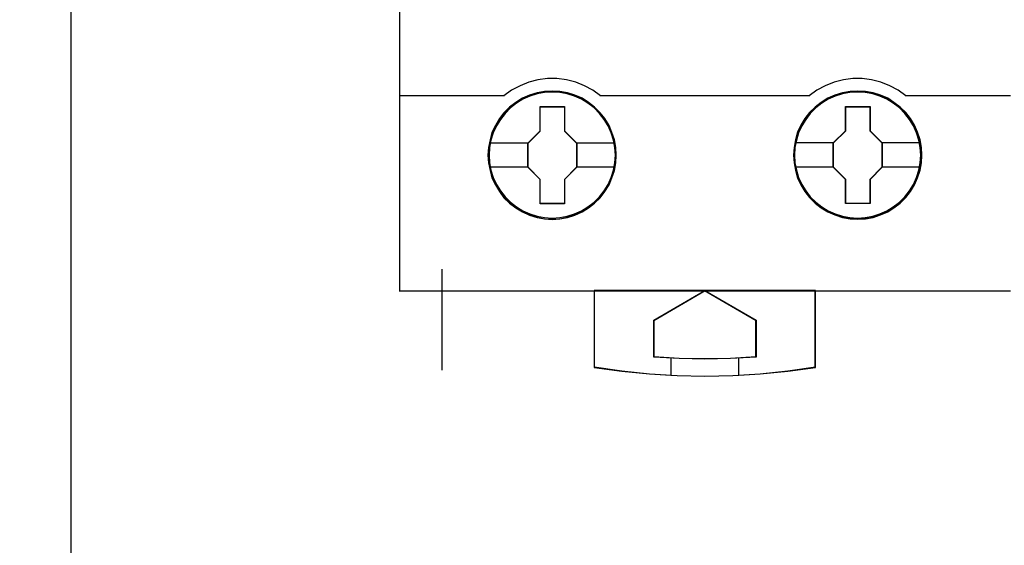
# Model space of a CAD drawing. Header units: millimetres. Extents: x 18084 to 52399, y 38174 to 56392.
# Tile 252 of 256: x 25858 to 25916, y 53799 to 53830. Entities that reach past the tile are written whole.
import ezdxf

# ---------------------------------------------------------------- set-up
doc = ezdxf.new("R2010")
doc.units = ezdxf.units.MM
doc.header["$LTSCALE"] = 100
for name, color, linetype in [('45', 7, 'Continuous'), ('5', 7, 'Continuous'), ('el - schemat', 7, 'Continuous')]:
    doc.layers.add(name, color=color, linetype=linetype)

msp = doc.modelspace()

# ---------------------------------------------------------------- linework, layer by layer
at = {"layer": '45', "color": 139}
for p, q in [((25888.828, 53826.42), (25888.29, 53826.277)), ((25889.393, 53826.494), (25888.828, 53826.42)), ((25889.947, 53826.494), (25889.393, 53826.494)), ((25890.501, 53826.42), (25889.947, 53826.494)), ((25891.05, 53826.277), (25890.501, 53826.42)), ((25906.843, 53826.42), (25906.295, 53826.277)), ((25907.392, 53826.494), (25906.843, 53826.42)), ((25907.946, 53826.494), (25907.392, 53826.494)), ((25908.5, 53826.42), (25907.946, 53826.494)), ((25909.049, 53826.277), (25908.5, 53826.42)), ((25887.271, 53825.805), (25886.822, 53825.469)), ((25887.769, 53826.072), (25887.271, 53825.805)), ((25888.29, 53826.277), (25887.769, 53826.072)), ((25891.565, 53826.072), (25891.05, 53826.277)), ((25892.069, 53825.805), (25891.565, 53826.072)), ((25892.518, 53825.469), (25892.069, 53825.805)), ((25905.275, 53825.805), (25904.826, 53825.469)), ((25905.768, 53826.072), (25905.275, 53825.805)), ((25906.295, 53826.277), (25905.768, 53826.072)), ((25909.57, 53826.072), (25909.049, 53826.277)), ((25910.058, 53825.805), (25909.57, 53826.072)), ((25910.518, 53825.469), (25910.058, 53825.805)), ((25880.646, 53825.504), (25886.856, 53825.504)), ((25887.942, 53825.272), (25887.555, 53825.04)), ((25888.346, 53825.454), (25887.942, 53825.272)), ((25888.778, 53825.587), (25888.346, 53825.454)), ((25889.221, 53825.669), (25888.778, 53825.587)), ((25889.669, 53825.697), (25889.221, 53825.669)), ((25890.117, 53825.669), (25889.669, 53825.697)), ((25890.554, 53825.587), (25890.117, 53825.669)), ((25890.986, 53825.454), (25890.554, 53825.587)), ((25891.39, 53825.272), (25890.986, 53825.454)), ((25891.777, 53825.04), (25891.39, 53825.272)), ((25892.484, 53825.504), (25898.68, 53825.504)), ((25898.645, 53825.504), (25904.861, 53825.504)), ((25905.947, 53825.272), (25905.565, 53825.04)), ((25906.356, 53825.454), (25905.947, 53825.272)), ((25906.777, 53825.587), (25906.356, 53825.454)), ((25907.225, 53825.669), (25906.777, 53825.587)), ((25907.673, 53825.697), (25907.225, 53825.669)), ((25908.121, 53825.669), (25907.673, 53825.697)), ((25908.564, 53825.587), (25908.121, 53825.669)), ((25908.985, 53825.454), (25908.564, 53825.587)), ((25909.394, 53825.272), (25908.985, 53825.454)), ((25909.776, 53825.04), (25909.394, 53825.272)), ((25910.483, 53825.504), (25916.696, 53825.504)), ((25887.201, 53824.763), (25886.891, 53824.443)), ((25887.555, 53825.04), (25887.201, 53824.763)), ((25892.137, 53824.763), (25891.777, 53825.04)), ((25892.447, 53824.443), (25892.137, 53824.763)), ((25905.211, 53824.763), (25904.884, 53824.443)), ((25905.565, 53825.04), (25905.211, 53824.763)), ((25910.136, 53824.763), (25909.776, 53825.04)), ((25910.451, 53824.443), (25910.136, 53824.763)), ((25886.614, 53824.089), (25886.376, 53823.708)), ((25886.891, 53824.443), (25886.614, 53824.089)), ((25892.734, 53824.089), (25892.447, 53824.443)), ((25892.961, 53823.708), (25892.734, 53824.089)), ((25904.618, 53824.089), (25904.381, 53823.708)), ((25904.884, 53824.443), (25904.618, 53824.089)), ((25910.728, 53824.089), (25910.451, 53824.443)), ((25910.96, 53823.708), (25910.728, 53824.089)), ((25886.376, 53823.708), (25886.188, 53823.299)), ((25893.149, 53823.299), (25892.961, 53823.708)), ((25904.381, 53823.708), (25904.192, 53823.299)), ((25911.143, 53823.299), (25910.96, 53823.708)), ((25886.055, 53822.873), (25885.978, 53822.431)), ((25886.188, 53823.299), (25886.055, 53822.873)), ((25893.271, 53822.873), (25893.149, 53823.299)), ((25893.36, 53822.431), (25893.271, 53822.873)), ((25904.071, 53822.873), (25903.982, 53822.431)), ((25904.192, 53823.299), (25904.071, 53822.873)), ((25911.276, 53822.873), (25911.143, 53823.299)), ((25911.364, 53822.431), (25911.276, 53822.873)), ((25885.978, 53822.431), (25885.945, 53821.978)), ((25893.393, 53821.978), (25893.36, 53822.431)), ((25903.982, 53822.431), (25903.949, 53821.978)), ((25911.392, 53821.978), (25911.364, 53822.431)), ((25885.945, 53821.978), (25885.978, 53821.536)), ((25893.36, 53821.536), (25893.393, 53821.978)), ((25893.393, 53821.978), (25893.393, 53821.978)), ((25903.949, 53821.978), (25903.982, 53821.536)), ((25911.364, 53821.536), (25911.392, 53821.978)), ((25911.392, 53821.978), (25911.392, 53821.978)), ((25885.978, 53821.536), (25886.055, 53821.094)), ((25886.055, 53821.094), (25886.188, 53820.668)), ((25893.149, 53820.668), (25893.271, 53821.094)), ((25893.271, 53821.094), (25893.36, 53821.536)), ((25903.982, 53821.536), (25904.071, 53821.094)), ((25904.071, 53821.094), (25904.192, 53820.668)), ((25911.143, 53820.668), (25911.276, 53821.094)), ((25911.276, 53821.094), (25911.364, 53821.536)), ((25886.188, 53820.668), (25886.376, 53820.254)), ((25892.961, 53820.254), (25893.149, 53820.668)), ((25904.192, 53820.668), (25904.381, 53820.254)), ((25910.96, 53820.254), (25911.143, 53820.668)), ((25886.376, 53820.254), (25886.614, 53819.873)), ((25892.734, 53819.873), (25892.961, 53820.254)), ((25904.381, 53820.254), (25904.618, 53819.873)), ((25910.728, 53819.873), (25910.96, 53820.254)), ((25886.614, 53819.873), (25886.891, 53819.524)), ((25886.891, 53819.524), (25887.201, 53819.204)), ((25892.137, 53819.204), (25892.447, 53819.524)), ((25892.447, 53819.524), (25892.734, 53819.873)), ((25904.618, 53819.873), (25904.884, 53819.524)), ((25904.884, 53819.524), (25905.211, 53819.204)), ((25910.136, 53819.204), (25910.451, 53819.524)), ((25910.451, 53819.524), (25910.728, 53819.873)), ((25887.201, 53819.204), (25887.555, 53818.928)), ((25887.555, 53818.928), (25887.942, 53818.696)), ((25891.39, 53818.696), (25891.777, 53818.928)), ((25891.777, 53818.928), (25892.137, 53819.204)), ((25905.211, 53819.204), (25905.565, 53818.928)), ((25905.565, 53818.928), (25905.947, 53818.696)), ((25909.394, 53818.696), (25909.776, 53818.928)), ((25909.776, 53818.928), (25910.136, 53819.204)), ((25887.942, 53818.696), (25888.346, 53818.513)), ((25888.346, 53818.513), (25888.778, 53818.381)), ((25888.778, 53818.381), (25889.221, 53818.298)), ((25889.221, 53818.298), (25889.669, 53818.27)), ((25889.669, 53818.27), (25890.117, 53818.298)), ((25890.117, 53818.298), (25890.554, 53818.381)), ((25890.554, 53818.381), (25890.986, 53818.513)), ((25890.986, 53818.513), (25891.39, 53818.696)), ((25905.947, 53818.696), (25906.356, 53818.513)), ((25906.356, 53818.513), (25906.777, 53818.381)), ((25906.777, 53818.381), (25907.225, 53818.298)), ((25907.225, 53818.298), (25907.673, 53818.27)), ((25907.673, 53818.27), (25908.121, 53818.298)), ((25908.121, 53818.298), (25908.564, 53818.381)), ((25908.564, 53818.381), (25908.985, 53818.513)), ((25908.985, 53818.513), (25909.394, 53818.696)), ((25880.646, 53813.975), (25916.696, 53813.975)), ((25892.146, 53814.009), (25892.146, 53809.466)), ((25895.661, 53812.238), (25898.68, 53814.009)), ((25898.645, 53814.009), (25901.683, 53812.238)), ((25905.151, 53814.009), (25905.151, 53809.466)), ((25895.661, 53812.272), (25895.661, 53810.076)), ((25901.648, 53812.272), (25901.648, 53810.076)), ((25895.661, 53810.111), (25897.162, 53810.009)), ((25900.182, 53810.009), (25901.683, 53810.111)), ((25892.146, 53809.501), (25893.775, 53809.265)), ((25896.652, 53810.054), (25896.652, 53809.009)), ((25897.162, 53810.009), (25898.664, 53809.972)), ((25898.664, 53809.972), (25900.182, 53810.009)), ((25900.65, 53810.054), (25900.65, 53809.009)), ((25903.568, 53809.265), (25905.186, 53809.501)), ((25893.775, 53809.265), (25895.399, 53809.1)), ((25895.399, 53809.1), (25897.034, 53808.994)), ((25897.034, 53808.994), (25898.663, 53808.965)), ((25898.663, 53808.965), (25900.309, 53808.994)), ((25900.309, 53808.994), (25901.933, 53809.1)), ((25901.933, 53809.1), (25903.568, 53809.265))]:
    msp.add_line(p, q, dxfattribs=at)
at = {"layer": '45', "color": 7}
for p, q in [((25889.668, 53825.752), (25889.209, 53825.73)), ((25889.668, 53825.752), (25889.209, 53825.73)), ((25889.67, 53825.737), (25889.212, 53825.715)), ((25890.117, 53825.73), (25889.668, 53825.752)), ((25890.117, 53825.73), (25889.668, 53825.752)), ((25890.116, 53825.715), (25889.67, 53825.737)), ((25907.226, 53825.735), (25906.778, 53825.652)), ((25907.226, 53825.735), (25906.778, 53825.652)), ((25907.674, 53825.757), (25907.226, 53825.735)), ((25907.674, 53825.757), (25907.226, 53825.735)), ((25907.674, 53825.742), (25907.228, 53825.72)), ((25908.134, 53825.735), (25907.674, 53825.757)), ((25908.134, 53825.735), (25907.674, 53825.757)), ((25908.131, 53825.72), (25907.674, 53825.742)), ((25908.587, 53825.652), (25908.134, 53825.735)), ((25908.587, 53825.652), (25908.134, 53825.735)), ((25887.909, 53825.332), (25887.516, 53825.083)), ((25887.909, 53825.332), (25887.516, 53825.083)), ((25887.917, 53825.319), (25887.526, 53825.071)), ((25888.324, 53825.514), (25887.909, 53825.332)), ((25888.324, 53825.514), (25887.909, 53825.332)), ((25888.331, 53825.5), (25887.917, 53825.319)), ((25888.772, 53825.647), (25888.324, 53825.514)), ((25888.772, 53825.647), (25888.324, 53825.514)), ((25888.777, 53825.632), (25888.331, 53825.5)), ((25889.209, 53825.73), (25888.772, 53825.647)), ((25889.209, 53825.73), (25888.772, 53825.647)), ((25889.212, 53825.715), (25888.777, 53825.632)), ((25890.568, 53825.632), (25890.116, 53825.715)), ((25890.57, 53825.647), (25890.117, 53825.73)), ((25890.57, 53825.647), (25890.117, 53825.73)), ((25890.998, 53825.5), (25890.568, 53825.632)), ((25891.002, 53825.514), (25890.57, 53825.647)), ((25891.002, 53825.514), (25890.57, 53825.647)), ((25891.427, 53825.319), (25890.998, 53825.5)), ((25891.434, 53825.332), (25891.002, 53825.514)), ((25891.434, 53825.332), (25891.002, 53825.514)), ((25891.797, 53825.071), (25891.427, 53825.319)), ((25891.804, 53825.083), (25891.434, 53825.332)), ((25891.804, 53825.083), (25891.434, 53825.332)), ((25905.914, 53825.337), (25905.532, 53825.088)), ((25905.914, 53825.337), (25905.532, 53825.088)), ((25905.922, 53825.324), (25905.542, 53825.076)), ((25906.329, 53825.519), (25905.914, 53825.337)), ((25906.329, 53825.519), (25905.914, 53825.337)), ((25906.336, 53825.505), (25905.922, 53825.324)), ((25906.778, 53825.652), (25906.329, 53825.519)), ((25906.778, 53825.652), (25906.329, 53825.519)), ((25906.782, 53825.637), (25906.336, 53825.505)), ((25907.228, 53825.72), (25906.782, 53825.637)), ((25908.583, 53825.637), (25908.131, 53825.72)), ((25909.013, 53825.505), (25908.583, 53825.637)), ((25909.019, 53825.519), (25908.587, 53825.652)), ((25909.019, 53825.519), (25908.587, 53825.652)), ((25909.443, 53825.324), (25909.013, 53825.505)), ((25909.451, 53825.337), (25909.019, 53825.519)), ((25909.451, 53825.337), (25909.019, 53825.519)), ((25909.806, 53825.076), (25909.443, 53825.324)), ((25909.816, 53825.088), (25909.451, 53825.337)), ((25909.816, 53825.088), (25909.451, 53825.337)), ((25887.156, 53824.807), (25886.824, 53824.481)), ((25887.156, 53824.807), (25886.824, 53824.481)), ((25887.168, 53824.796), (25886.837, 53824.471)), ((25887.516, 53825.083), (25887.156, 53824.807)), ((25887.516, 53825.083), (25887.156, 53824.807)), ((25887.526, 53825.071), (25887.168, 53824.796)), ((25888.955, 53824.843), (25890.399, 53824.843)), ((25888.955, 53823.41), (25888.955, 53824.843)), ((25888.955, 53824.843), (25888.955, 53824.843)), ((25888.955, 53824.843), (25890.399, 53824.843)), ((25888.955, 53823.41), (25888.955, 53824.843)), ((25888.955, 53824.843), (25888.955, 53824.843)), ((25888.955, 53824.843), (25888.955, 53824.843)), ((25888.963, 53824.829), (25890.391, 53824.829)), ((25888.963, 53823.403), (25888.963, 53824.829)), ((25888.963, 53824.829), (25888.963, 53824.829)), ((25890.391, 53824.829), (25890.391, 53823.403)), ((25890.399, 53824.843), (25890.399, 53823.41)), ((25890.399, 53824.843), (25890.399, 53824.843)), ((25890.399, 53824.843), (25890.399, 53823.41)), ((25892.16, 53824.796), (25891.797, 53825.071)), ((25892.17, 53824.807), (25891.804, 53825.083)), ((25892.17, 53824.807), (25891.804, 53825.083)), ((25892.485, 53824.471), (25892.16, 53824.796)), ((25892.496, 53824.481), (25892.17, 53824.807)), ((25892.496, 53824.481), (25892.17, 53824.807)), ((25905.173, 53824.812), (25904.841, 53824.486)), ((25905.173, 53824.812), (25904.841, 53824.486)), ((25905.184, 53824.801), (25904.854, 53824.476)), ((25905.532, 53825.088), (25905.173, 53824.812)), ((25905.532, 53825.088), (25905.173, 53824.812)), ((25905.542, 53825.076), (25905.184, 53824.801)), ((25906.966, 53824.851), (25908.405, 53824.851)), ((25906.966, 53823.418), (25906.966, 53824.851)), ((25906.966, 53824.851), (25906.966, 53824.851)), ((25906.966, 53824.851), (25908.405, 53824.851)), ((25906.966, 53823.418), (25906.966, 53824.851)), ((25906.966, 53824.851), (25906.966, 53824.851)), ((25906.966, 53824.851), (25906.966, 53824.851)), ((25906.974, 53824.834), (25908.396, 53824.834)), ((25906.974, 53823.408), (25906.974, 53824.834)), ((25906.974, 53824.834), (25906.974, 53824.834)), ((25908.396, 53824.834), (25908.396, 53823.408)), ((25908.405, 53824.851), (25908.405, 53823.418)), ((25908.405, 53824.851), (25908.405, 53824.851)), ((25908.405, 53824.851), (25908.405, 53823.418)), ((25910.175, 53824.801), (25909.806, 53825.076)), ((25910.187, 53824.812), (25909.816, 53825.088)), ((25910.187, 53824.812), (25909.816, 53825.088)), ((25910.5, 53824.476), (25910.175, 53824.801)), ((25910.513, 53824.486), (25910.187, 53824.812)), ((25910.513, 53824.486), (25910.187, 53824.812)), ((25886.564, 53824.133), (25886.32, 53823.735)), ((25886.564, 53824.133), (25886.32, 53823.735)), ((25886.578, 53824.125), (25886.336, 53823.729)), ((25886.824, 53824.481), (25886.564, 53824.133)), ((25886.824, 53824.481), (25886.564, 53824.133)), ((25886.837, 53824.471), (25886.578, 53824.125)), ((25892.766, 53824.125), (25892.485, 53824.471)), ((25892.778, 53824.133), (25892.496, 53824.481)), ((25892.778, 53824.133), (25892.496, 53824.481)), ((25893.003, 53823.729), (25892.766, 53824.125)), ((25893.016, 53823.735), (25892.778, 53824.133)), ((25893.016, 53823.735), (25892.778, 53824.133)), ((25904.569, 53824.138), (25904.326, 53823.74)), ((25904.569, 53824.138), (25904.326, 53823.74)), ((25904.584, 53824.13), (25904.341, 53823.734)), ((25904.841, 53824.486), (25904.569, 53824.138)), ((25904.841, 53824.486), (25904.569, 53824.138)), ((25904.854, 53824.476), (25904.584, 53824.13)), ((25910.781, 53824.13), (25910.5, 53824.476)), ((25910.796, 53824.138), (25910.513, 53824.486)), ((25910.796, 53824.138), (25910.513, 53824.486)), ((25911.007, 53823.734), (25910.781, 53824.13)), ((25911.022, 53823.74), (25910.796, 53824.138)), ((25911.022, 53823.74), (25910.796, 53824.138)), ((25886.32, 53823.735), (25886.116, 53823.32)), ((25886.32, 53823.735), (25886.116, 53823.32)), ((25886.336, 53823.729), (25886.132, 53823.316)), ((25893.174, 53823.316), (25893.003, 53823.729)), ((25893.188, 53823.32), (25893.016, 53823.735)), ((25893.188, 53823.32), (25893.016, 53823.735)), ((25904.326, 53823.74), (25904.132, 53823.326)), ((25904.326, 53823.74), (25904.132, 53823.326)), ((25904.341, 53823.734), (25904.148, 53823.321)), ((25906.23, 53822.704), (25906.966, 53823.418)), ((25906.23, 53822.704), (25906.966, 53823.418)), ((25906.966, 53823.418), (25906.966, 53823.418)), ((25908.405, 53823.418), (25909.119, 53822.704)), ((25908.405, 53823.418), (25908.405, 53823.418)), ((25908.405, 53823.418), (25909.119, 53822.704)), ((25911.189, 53823.321), (25911.007, 53823.734)), ((25911.205, 53823.326), (25911.022, 53823.74)), ((25911.205, 53823.326), (25911.022, 53823.74)), ((25885.999, 53822.884), (25885.911, 53822.431)), ((25885.999, 53822.884), (25885.911, 53822.431)), ((25886.016, 53822.881), (25885.928, 53822.43)), ((25886.116, 53823.32), (25885.999, 53822.884)), ((25886.116, 53823.32), (25885.999, 53822.884)), ((25886.132, 53823.316), (25886.016, 53822.881)), ((25888.225, 53822.696), (25888.955, 53823.41)), ((25888.225, 53822.696), (25888.955, 53823.41)), ((25888.24, 53822.694), (25888.963, 53823.403)), ((25888.955, 53823.41), (25888.955, 53823.41)), ((25890.391, 53823.403), (25891.097, 53822.694)), ((25890.399, 53823.41), (25891.112, 53822.696)), ((25890.399, 53823.41), (25890.399, 53823.41)), ((25890.399, 53823.41), (25891.112, 53822.696)), ((25893.328, 53822.881), (25893.174, 53823.316)), ((25893.343, 53822.884), (25893.188, 53823.32)), ((25893.343, 53822.884), (25893.188, 53823.32)), ((25893.4, 53822.43), (25893.328, 53822.881)), ((25893.415, 53822.431), (25893.343, 53822.884)), ((25893.415, 53822.431), (25893.343, 53822.884)), ((25904.016, 53822.89), (25903.927, 53822.437)), ((25904.016, 53822.89), (25903.927, 53822.437)), ((25904.033, 53822.886), (25903.945, 53822.435)), ((25904.132, 53823.326), (25904.016, 53822.89)), ((25904.132, 53823.326), (25904.016, 53822.89)), ((25904.148, 53823.321), (25904.033, 53822.886)), ((25906.247, 53822.699), (25906.974, 53823.408)), ((25908.396, 53823.408), (25909.101, 53822.699)), ((25911.343, 53822.886), (25911.189, 53823.321)), ((25911.36, 53822.89), (25911.205, 53823.326)), ((25911.36, 53822.89), (25911.205, 53823.326)), ((25911.415, 53822.435), (25911.343, 53822.886)), ((25911.432, 53822.437), (25911.36, 53822.89)), ((25911.432, 53822.437), (25911.36, 53822.89)), ((25885.911, 53822.431), (25885.878, 53821.978)), ((25885.911, 53822.431), (25885.878, 53821.978)), ((25885.928, 53822.43), (25885.895, 53821.979)), ((25885.95, 53822.709), (25888.26, 53822.709)), ((25888.225, 53821.263), (25888.225, 53822.696)), ((25888.225, 53821.263), (25888.225, 53822.696)), ((25888.225, 53822.696), (25888.225, 53822.696)), ((25888.24, 53821.269), (25888.24, 53822.694)), ((25891.077, 53822.709), (25893.375, 53822.709)), ((25891.097, 53822.694), (25891.097, 53821.269)), ((25891.112, 53822.696), (25891.112, 53821.263)), ((25891.112, 53822.696), (25891.112, 53822.696)), ((25891.112, 53822.696), (25891.112, 53821.263)), ((25893.428, 53821.979), (25893.4, 53822.43)), ((25893.443, 53821.978), (25893.415, 53822.431)), ((25893.443, 53821.978), (25893.415, 53822.431)), ((25903.927, 53822.437), (25903.894, 53821.984)), ((25903.927, 53822.437), (25903.894, 53821.984)), ((25903.945, 53822.435), (25903.912, 53821.984)), ((25903.966, 53822.717), (25906.264, 53822.717)), ((25906.23, 53821.271), (25906.23, 53822.704)), ((25906.23, 53821.271), (25906.23, 53822.704)), ((25906.23, 53822.704), (25906.23, 53822.704)), ((25906.247, 53821.274), (25906.247, 53822.699)), ((25909.084, 53822.717), (25911.382, 53822.717)), ((25909.101, 53822.699), (25909.101, 53821.274)), ((25909.119, 53822.704), (25909.119, 53821.271)), ((25909.119, 53822.704), (25909.119, 53822.704)), ((25909.119, 53822.704), (25909.119, 53821.271)), ((25911.437, 53821.984), (25911.415, 53822.435)), ((25911.454, 53821.984), (25911.432, 53822.437)), ((25911.454, 53821.984), (25911.432, 53822.437)), ((25885.878, 53821.978), (25885.911, 53821.519)), ((25885.878, 53821.978), (25885.911, 53821.519)), ((25885.895, 53821.979), (25885.928, 53821.522)), ((25893.4, 53821.522), (25893.428, 53821.979)), ((25893.415, 53821.519), (25893.443, 53821.978)), ((25893.415, 53821.519), (25893.443, 53821.978)), ((25893.428, 53821.979), (25893.428, 53821.979)), ((25893.443, 53821.978), (25893.443, 53821.978)), ((25893.443, 53821.978), (25893.443, 53821.978)), ((25903.894, 53821.984), (25903.927, 53821.531)), ((25903.894, 53821.984), (25903.927, 53821.531)), ((25903.912, 53821.984), (25903.945, 53821.533)), ((25911.415, 53821.533), (25911.437, 53821.984)), ((25911.432, 53821.531), (25911.454, 53821.984)), ((25911.432, 53821.531), (25911.454, 53821.984)), ((25911.437, 53821.984), (25911.437, 53821.984)), ((25911.454, 53821.984), (25911.454, 53821.984)), ((25911.454, 53821.984), (25911.454, 53821.984)), ((25885.911, 53821.519), (25885.999, 53821.083)), ((25885.911, 53821.519), (25885.999, 53821.083)), ((25885.928, 53821.522), (25886.016, 53821.088)), ((25885.95, 53821.285), (25888.26, 53821.285)), ((25888.955, 53820.538), (25888.225, 53821.263)), ((25888.955, 53820.538), (25888.225, 53821.263)), ((25888.225, 53821.263), (25888.225, 53821.263)), ((25888.963, 53820.548), (25888.24, 53821.269)), ((25891.097, 53821.269), (25890.391, 53820.548)), ((25891.112, 53821.263), (25890.399, 53820.538)), ((25891.112, 53821.263), (25890.399, 53820.538)), ((25891.077, 53821.285), (25893.375, 53821.285)), ((25891.112, 53821.263), (25891.112, 53821.263)), ((25893.328, 53821.088), (25893.4, 53821.522)), ((25893.343, 53821.083), (25893.415, 53821.519)), ((25893.343, 53821.083), (25893.415, 53821.519)), ((25903.927, 53821.531), (25904.016, 53821.089)), ((25903.927, 53821.531), (25904.016, 53821.089)), ((25903.945, 53821.533), (25904.033, 53821.093)), ((25903.966, 53821.292), (25906.264, 53821.292)), ((25904.016, 53821.089), (25904.132, 53820.653)), ((25904.016, 53821.089), (25904.132, 53820.653)), ((25904.033, 53821.093), (25904.148, 53820.658)), ((25906.966, 53820.546), (25906.23, 53821.271)), ((25906.966, 53820.546), (25906.23, 53821.271)), ((25906.23, 53821.271), (25906.23, 53821.271)), ((25906.974, 53820.553), (25906.247, 53821.274)), ((25909.101, 53821.274), (25908.396, 53820.553)), ((25909.119, 53821.271), (25908.405, 53820.546)), ((25909.119, 53821.271), (25908.405, 53820.546)), ((25909.084, 53821.292), (25911.382, 53821.292)), ((25909.119, 53821.271), (25909.119, 53821.271)), ((25911.189, 53820.658), (25911.343, 53821.093)), ((25911.205, 53820.653), (25911.36, 53821.089)), ((25911.205, 53820.653), (25911.36, 53821.089)), ((25911.343, 53821.093), (25911.415, 53821.533)), ((25911.36, 53821.089), (25911.432, 53821.531)), ((25911.36, 53821.089), (25911.432, 53821.531)), ((25885.999, 53821.083), (25886.116, 53820.646)), ((25885.999, 53821.083), (25886.116, 53820.646)), ((25886.016, 53821.088), (25886.132, 53820.653)), ((25886.116, 53820.646), (25886.32, 53820.226)), ((25886.116, 53820.646), (25886.32, 53820.226)), ((25886.132, 53820.653), (25886.336, 53820.235)), ((25888.955, 53819.116), (25888.955, 53820.538)), ((25888.955, 53819.116), (25888.955, 53820.538)), ((25888.955, 53820.538), (25888.955, 53820.538)), ((25888.963, 53819.134), (25888.963, 53820.548)), ((25890.391, 53820.548), (25890.391, 53819.134)), ((25890.399, 53820.538), (25890.399, 53819.116)), ((25890.399, 53820.538), (25890.399, 53820.538)), ((25890.399, 53820.538), (25890.399, 53819.116)), ((25893.003, 53820.235), (25893.174, 53820.653)), ((25893.016, 53820.226), (25893.188, 53820.646)), ((25893.016, 53820.226), (25893.188, 53820.646)), ((25893.174, 53820.653), (25893.328, 53821.088)), ((25893.188, 53820.646), (25893.343, 53821.083)), ((25893.188, 53820.646), (25893.343, 53821.083)), ((25904.132, 53820.653), (25904.326, 53820.233)), ((25904.132, 53820.653), (25904.326, 53820.233)), ((25904.148, 53820.658), (25904.341, 53820.24)), ((25906.966, 53819.124), (25906.966, 53820.546)), ((25906.966, 53819.124), (25906.966, 53820.546)), ((25906.966, 53820.546), (25906.966, 53820.546)), ((25906.974, 53819.139), (25906.974, 53820.553)), ((25908.396, 53820.553), (25908.396, 53819.139)), ((25908.405, 53820.546), (25908.405, 53819.124)), ((25908.405, 53820.546), (25908.405, 53820.546)), ((25908.405, 53820.546), (25908.405, 53819.124)), ((25911.007, 53820.24), (25911.189, 53820.658)), ((25911.022, 53820.233), (25911.205, 53820.653)), ((25911.022, 53820.233), (25911.205, 53820.653)), ((25886.32, 53820.226), (25886.564, 53819.834)), ((25886.32, 53820.226), (25886.564, 53819.834)), ((25886.336, 53820.235), (25886.578, 53819.844)), ((25892.766, 53819.844), (25893.003, 53820.235)), ((25892.778, 53819.834), (25893.016, 53820.226)), ((25892.778, 53819.834), (25893.016, 53820.226)), ((25904.326, 53820.233), (25904.569, 53819.841)), ((25904.326, 53820.233), (25904.569, 53819.841)), ((25904.341, 53820.24), (25904.584, 53819.849)), ((25910.781, 53819.849), (25911.007, 53820.24)), ((25910.796, 53819.841), (25911.022, 53820.233)), ((25910.796, 53819.841), (25911.022, 53820.233)), ((25886.564, 53819.834), (25886.824, 53819.469)), ((25886.564, 53819.834), (25886.824, 53819.469)), ((25886.578, 53819.844), (25886.837, 53819.481)), ((25886.824, 53819.469), (25887.156, 53819.149)), ((25886.824, 53819.469), (25887.156, 53819.149)), ((25886.837, 53819.481), (25887.168, 53819.162)), ((25892.16, 53819.162), (25892.485, 53819.481)), ((25892.17, 53819.149), (25892.496, 53819.469)), ((25892.17, 53819.149), (25892.496, 53819.469)), ((25892.485, 53819.481), (25892.766, 53819.844)), ((25892.496, 53819.469), (25892.778, 53819.834)), ((25892.496, 53819.469), (25892.778, 53819.834)), ((25904.569, 53819.841), (25904.841, 53819.476)), ((25904.569, 53819.841), (25904.841, 53819.476)), ((25904.584, 53819.849), (25904.854, 53819.486)), ((25904.841, 53819.476), (25905.173, 53819.156)), ((25904.841, 53819.476), (25905.173, 53819.156)), ((25904.854, 53819.486), (25905.184, 53819.167)), ((25910.175, 53819.167), (25910.5, 53819.486)), ((25910.187, 53819.156), (25910.513, 53819.476)), ((25910.187, 53819.156), (25910.513, 53819.476)), ((25910.5, 53819.486), (25910.781, 53819.849)), ((25910.513, 53819.476), (25910.796, 53819.841)), ((25910.513, 53819.476), (25910.796, 53819.841)), ((25887.156, 53819.149), (25887.516, 53818.867)), ((25887.156, 53819.149), (25887.516, 53818.867)), ((25887.168, 53819.162), (25887.526, 53818.881)), ((25887.516, 53818.867), (25887.909, 53818.635)), ((25887.516, 53818.867), (25887.909, 53818.635)), ((25887.526, 53818.881), (25887.917, 53818.65)), ((25890.399, 53819.116), (25888.955, 53819.116)), ((25890.399, 53819.116), (25888.955, 53819.116)), ((25888.955, 53819.116), (25888.955, 53819.116)), ((25890.391, 53819.134), (25888.963, 53819.134)), ((25890.399, 53819.116), (25890.399, 53819.116)), ((25891.427, 53818.65), (25891.797, 53818.881)), ((25891.434, 53818.635), (25891.804, 53818.867)), ((25891.434, 53818.635), (25891.804, 53818.867)), ((25891.797, 53818.881), (25892.16, 53819.162)), ((25891.804, 53818.867), (25892.17, 53819.149)), ((25891.804, 53818.867), (25892.17, 53819.149)), ((25905.173, 53819.156), (25905.532, 53818.874)), ((25905.173, 53819.156), (25905.532, 53818.874)), ((25905.184, 53819.167), (25905.542, 53818.886)), ((25905.532, 53818.874), (25905.914, 53818.642)), ((25905.532, 53818.874), (25905.914, 53818.642)), ((25905.542, 53818.886), (25905.922, 53818.655)), ((25908.405, 53819.124), (25906.966, 53819.124)), ((25908.405, 53819.124), (25906.966, 53819.124)), ((25906.966, 53819.124), (25906.966, 53819.124)), ((25908.396, 53819.139), (25906.974, 53819.139)), ((25908.405, 53819.124), (25908.405, 53819.124)), ((25909.443, 53818.655), (25909.806, 53818.886)), ((25909.451, 53818.642), (25909.816, 53818.874)), ((25909.451, 53818.642), (25909.816, 53818.874)), ((25909.806, 53818.886), (25910.175, 53819.167)), ((25909.816, 53818.874), (25910.187, 53819.156)), ((25909.816, 53818.874), (25910.187, 53819.156)), ((25887.909, 53818.635), (25888.324, 53818.447)), ((25887.909, 53818.635), (25888.324, 53818.447)), ((25887.917, 53818.65), (25888.331, 53818.463)), ((25888.324, 53818.447), (25888.772, 53818.309)), ((25888.324, 53818.447), (25888.772, 53818.309)), ((25888.331, 53818.463), (25888.777, 53818.326)), ((25888.772, 53818.309), (25889.209, 53818.22)), ((25888.772, 53818.309), (25889.209, 53818.22)), ((25888.777, 53818.326), (25889.212, 53818.237)), ((25889.209, 53818.22), (25889.668, 53818.198)), ((25889.209, 53818.22), (25889.668, 53818.198)), ((25889.212, 53818.237), (25889.67, 53818.215)), ((25889.668, 53818.198), (25890.117, 53818.22)), ((25889.668, 53818.198), (25890.117, 53818.22)), ((25889.67, 53818.215), (25890.116, 53818.237)), ((25890.116, 53818.237), (25890.568, 53818.326)), ((25890.117, 53818.22), (25890.57, 53818.309)), ((25890.117, 53818.22), (25890.57, 53818.309)), ((25890.568, 53818.326), (25890.998, 53818.463)), ((25890.57, 53818.309), (25891.002, 53818.447)), ((25890.57, 53818.309), (25891.002, 53818.447)), ((25890.998, 53818.463), (25891.427, 53818.65)), ((25891.002, 53818.447), (25891.434, 53818.635)), ((25891.002, 53818.447), (25891.434, 53818.635)), ((25905.914, 53818.642), (25906.329, 53818.454)), ((25905.914, 53818.642), (25906.329, 53818.454)), ((25905.922, 53818.655), (25906.336, 53818.468)), ((25906.329, 53818.454), (25906.778, 53818.316)), ((25906.329, 53818.454), (25906.778, 53818.316)), ((25906.336, 53818.468), (25906.782, 53818.33)), ((25906.778, 53818.316), (25907.226, 53818.228)), ((25906.778, 53818.316), (25907.226, 53818.228)), ((25906.782, 53818.33), (25907.228, 53818.242)), ((25907.226, 53818.228), (25907.674, 53818.206)), ((25907.226, 53818.228), (25907.674, 53818.206)), ((25907.228, 53818.242), (25907.674, 53818.22)), ((25907.674, 53818.22), (25908.131, 53818.242)), ((25907.674, 53818.206), (25908.134, 53818.228)), ((25907.674, 53818.206), (25908.134, 53818.228)), ((25908.131, 53818.242), (25908.583, 53818.33)), ((25908.134, 53818.228), (25908.587, 53818.316)), ((25908.134, 53818.228), (25908.587, 53818.316)), ((25908.583, 53818.33), (25909.013, 53818.468)), ((25908.587, 53818.316), (25909.019, 53818.454)), ((25908.587, 53818.316), (25909.019, 53818.454)), ((25909.013, 53818.468), (25909.443, 53818.655)), ((25909.019, 53818.454), (25909.451, 53818.642)), ((25909.019, 53818.454), (25909.451, 53818.642)), ((25880.646, 53813.975), (25916.696, 53813.975)), ((25898.663, 53814.009), (25892.146, 53814.009)), ((25892.146, 53814.009), (25892.146, 53809.468)), ((25895.661, 53812.257), (25898.664, 53814.009)), ((25905.186, 53814.009), (25898.663, 53814.009)), ((25898.664, 53814.009), (25901.683, 53812.257)), ((25898.664, 53814.009), (25898.664, 53814.009)), ((25905.186, 53809.468), (25905.186, 53814.009)), ((25905.186, 53814.009), (25905.186, 53814.009)), ((25895.661, 53810.077), (25895.661, 53812.257)), ((25901.683, 53812.257), (25901.683, 53810.077)), ((25897.162, 53810), (25895.661, 53810.077)), ((25901.683, 53810.077), (25900.182, 53810)), ((25898.664, 53809.972), (25897.162, 53810)), ((25900.182, 53810), (25898.664, 53809.972)), ((25892.146, 53809.468), (25893.775, 53809.247)), ((25893.775, 53809.247), (25895.399, 53809.092)), ((25895.399, 53809.092), (25896.664, 53809.014)), ((25896.664, 53809.014), (25897.034, 53808.992)), ((25897.034, 53808.992), (25898.663, 53808.965)), ((25898.663, 53808.965), (25900.309, 53808.992)), ((25900.309, 53808.992), (25900.674, 53809.014)), ((25900.674, 53809.014), (25901.933, 53809.092)), ((25901.933, 53809.092), (25903.568, 53809.247)), ((25903.568, 53809.247), (25905.186, 53809.468))]:
    msp.add_line(p, q, dxfattribs=at)
at = {"layer": '45', "color": 59}
for p, q in [((25880.663, 53813.992), (25916.681, 53813.992)), ((25898.663, 53814.009), (25892.146, 53814.009)), ((25892.146, 53814.009), (25892.146, 53809.468)), ((25895.661, 53812.257), (25898.664, 53814.009)), ((25905.186, 53814.009), (25898.663, 53814.009)), ((25898.664, 53814.009), (25901.683, 53812.257)), ((25898.664, 53814.009), (25898.664, 53814.009)), ((25905.186, 53809.468), (25905.186, 53814.009)), ((25905.186, 53814.009), (25905.186, 53814.009)), ((25895.661, 53810.077), (25895.661, 53812.257)), ((25901.683, 53812.257), (25901.683, 53810.077)), ((25897.162, 53810), (25895.661, 53810.077)), ((25901.683, 53810.077), (25900.182, 53810)), ((25898.664, 53809.972), (25897.162, 53810)), ((25900.182, 53810), (25898.664, 53809.972)), ((25892.146, 53809.468), (25893.775, 53809.247)), ((25893.775, 53809.247), (25895.399, 53809.092)), ((25895.399, 53809.092), (25896.664, 53809.014)), ((25896.664, 53809.014), (25897.034, 53808.992)), ((25897.034, 53808.992), (25898.663, 53808.965)), ((25898.663, 53808.965), (25900.309, 53808.992)), ((25900.309, 53808.992), (25900.674, 53809.014)), ((25900.674, 53809.014), (25901.933, 53809.092)), ((25901.933, 53809.092), (25903.568, 53809.247)), ((25903.568, 53809.247), (25905.186, 53809.468))]:
    msp.add_line(p, q, dxfattribs=at)
at = {"layer": '45', "color": 139}
msp.add_lwpolyline([(25883.16, 53815.27), (25883.16, 53809.317)], dxfattribs=at)
msp.add_lwpolyline([(25883.16, 53815.27), (25883.16, 53809.317)], dxfattribs=at)
at = {"layer": '5', "color": 59}
msp.add_line((25861.306, 53526.455), (25861.306, 54078.293), dxfattribs=at)
msp.add_lwpolyline([(25861.306, 53524.45), (25861.306, 54078.293), (25861.306, 54240.774), (25853.68, 54240.774), (25852.678, 54240.607), (25851.844, 54240.106), (25851.343, 54239.272), (25851.176, 54238.271), (25851.176, 54228.203), (25851.009, 54227.368), (25850.563, 54226.534), (25849.728, 54225.922), (25848.727, 54225.755), (25847.725, 54225.922), (25846.89, 54226.534), (25846.389, 54227.368), (25846.222, 54228.203), (25846.222, 54238.271), (25846.055, 54239.272), (25845.387, 54240.106), (25844.775, 54240.607), (25843.773, 54240.774), (25829.19, 54240.774), (25829.19, 53524.45)], dxfattribs=at)
at = {"layer": '5', "color": 7}
msp.add_lwpolyline([(25861.303, 53526.455), (25861.303, 54240.774)], dxfattribs=at)
at = {"layer": 'el - schemat', "linetype": 'ByBlock', "lineweight": -2}
msp.add_line((25880.646, 53896.977), (25880.663, 53813.992), dxfattribs=at)

doc.saveas('drawing.dxf')
